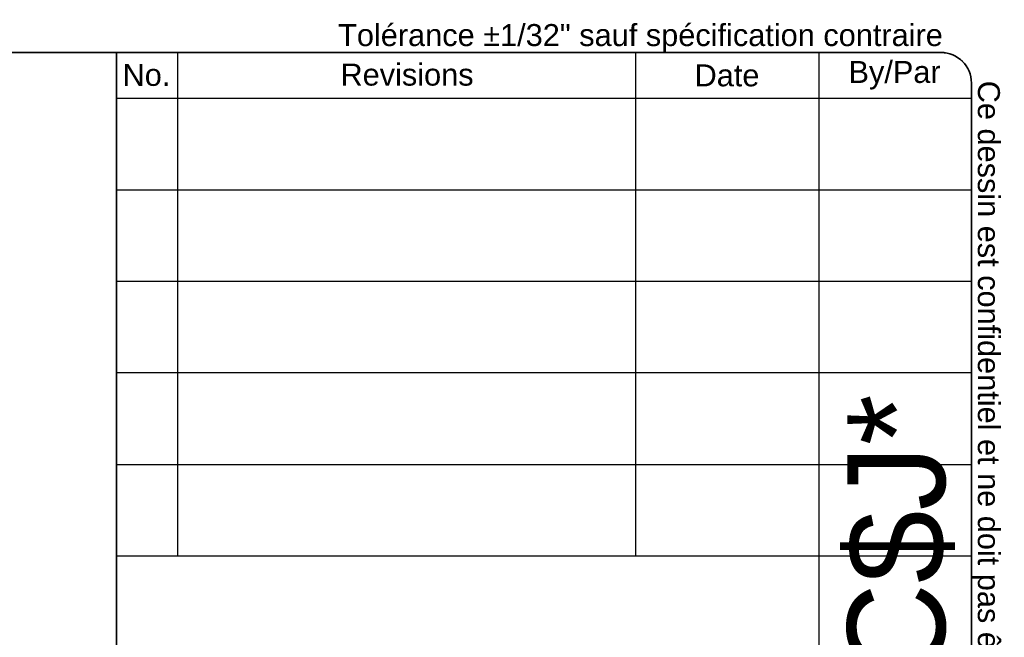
# Model space of a CAD drawing. Header units: inches. Extents: x 0 to 400, y -11 to 260.
# Tile 61 of 61: x 303 to 400, y 199 to 260. Entities that reach past the tile are written whole.
import ezdxf
from ezdxf.enums import TextEntityAlignment as Align

# ---------------------------------------------------------------- set-up
doc = ezdxf.new("R2010")
doc.units = ezdxf.units.IN
doc.header["$LTSCALE"] = 24.005935
doc.header["$MEASUREMENT"] = 0
doc.layers.get('0').update_dxf_attribs({"lineweight": 25})
doc.layers.add('Sketch Geometry(ANSI)', color=7, linetype='Continuous', lineweight=25)
doc.layers.add('Symbols(ANSI)', color=7, linetype='Continuous', lineweight=25)
doc.styles.add('Current-ANSI', font='arial.ttf')
doc.styles.add('Text Style44', font='arialbd.ttf')
doc.styles.add('Text Style83', font='FRE3OF9X.TTF')

# ---------------------------------------------------------------- blocks, each defined once
blk = doc.blocks.new('Title Blocks EXM - ANSI B')
at = {"layer": 'Sketch Geometry(ANSI)'}
for p, q in [((13.25, 10.687), (16.625, 10.687)), ((13.5, 10.687), (13.5, 8.625)), ((15.375, 10.687), (15.375, 8.625)), ((16.125, 10.687), (16.125, 3.5)), ((16.75, 10.562), (16.75, 0.375)), ((13.25, 10.5), (16.75, 10.5)), ((13.25, 10.125), (16.75, 10.125)), ((13.25, 9.75), (16.75, 9.75)), ((16.75, 9.375), (13.25, 9.375)), ((13.25, 9), (16.75, 9)), ((16.75, 9), (16.75, 8.625)), ((13.25, 8.625), (16.75, 8.625))]:
    blk.add_line(p, q, dxfattribs=at)
at = {"layer": 'Sketch Geometry(ANSI)', "linetype": 'Continuous', "lineweight": 35}
for q in [(13.25, 10.687), (13.25, 3.5)]:
    blk.add_line((13.25, 8.625), q, dxfattribs=at)
at = {"layer": 'Sketch Geometry(ANSI)'}
blk.add_arc((16.625, 10.562), 0.125, 0, 90, dxfattribs=at)
at = {"layer": 'Symbols(ANSI)', "color": 7, "char_height": 0.09, "attachment_point": 5, "style": 'Current-ANSI'}
for s, insert, width in [('No.', (13.3727, 10.5947), 0.250391), ('Revisions', (14.4395, 10.5958), 1.873306), ('Date', (15.7494, 10.5928), 0.751347), ('By/Par', (16.4354, 10.5938), 0.622018)]:
    blk.add_mtext(s, dxfattribs=dict(at, insert=insert, width=width))
at = {"layer": 'Symbols(ANSI)', "color": 7, "style": 'Current-ANSI'}
for tag, p in [('REV1', (13.3753, 10.3127)), ('REV1DATE', (15.7496, 10.31)), ('REV1BY', (16.4371, 10.3133)), ('REV2', (13.3734, 9.9377)), ('REV2DATE', (15.7475, 9.9406)), ('REV2BY', (16.4372, 9.9385)), ('REV3', (13.3741, 9.563)), ('REV3DATE', (15.7516, 9.563)), ('REV3BY', (16.4372, 9.5635)), ('REV4', (13.3766, 9.1879)), ('REV4DATE', (15.7516, 9.1879)), ('REV4BY', (16.4411, 9.1885)), ('REV5', (13.3734, 8.8129)), ('REV5DATE', (15.7516, 8.8129)), ('REV5BY', (16.4379, 8.8113)), ('MFG_APPROVED_DATE', (16.3934, 2.3745)), ('DETAIL_REV', (16.2494, 0.9257))]:
    blk.add_attdef(tag, text='', height=0.09, dxfattribs=at).set_placement(p, align=Align.MIDDLE_CENTER)
for tag, p in [('REV1DESC', (13.5255, 10.3098)), ('REV2DESC', (13.5253, 9.9374)), ('REV3DESC', (13.528, 9.5635)), ('REV4DESC', (13.533, 9.1903)), ('REV5DESC', (13.5322, 8.8113)), ('COMPANY', (14.1202, 2.375))]:
    blk.add_attdef(tag, text='', height=0.09, dxfattribs=at).set_placement(p, align=Align.MIDDLE_LEFT)
at = {"layer": 'Symbols(ANSI)', "color": 7, "style": 'Text Style83'}
blk.add_attdef('BARCODE_001', (16.6422, 4.1418), '', height=0.4, rotation=90, dxfattribs=at)
at = {"layer": 'Symbols(ANSI)', "color": 7}
for tag, p, height, style in [('IDW_DATE_001', (16.1021, 2.093), 0.09, 'Current-ANSI'), ('MATERIEL_001', (13.9591, 1.7815), 0.09, 'Current-ANSI'), ('COLOR_001', (14.2747, 1.4037), 0.09, 'Current-ANSI'), ('FINISH_001', (16.106, 1.3941), 0.09, 'Current-ANSI'), ('IDW_DESC_001', (13.7608, 0.8726), 0.09, 'Current-ANSI'), ('Sheet_Number_001', (16.3416, 0.5807), 0.09, 'Current-ANSI'), ('IDW_REV_001', (15.9474, 0.3552), 0.14, 'Text Style44'), ('IDW_NAME_001', (13.8613, 0.3043), 0.14, 'Text Style44'), ('Number_of_sheets_001', (16.5505, 0.3309), 0.09, 'Current-ANSI')]:
    blk.add_attdef(tag, p, '', height=height, dxfattribs=dict(at, style=style))
blk = doc.blocks.new('Borders 8_EXM - B (Inch)')
at = {"layer": 'Sketch Geometry(ANSI)', "linetype": 'Continuous', "lineweight": 35}
for p, q in [((16.3979, 10.6915), (0.5229, 10.6915)), ((16.5229, 0.3795), (16.5229, 10.5665))]:
    blk.add_line(p, q, dxfattribs=at)
blk.add_arc((16.3979, 10.5665), 0.125, 0, 90, dxfattribs=at)
at = {"layer": 'Symbols(ANSI)', "color": 7, "insert": (13.9302, 10.6908), "char_height": 0.09, "attachment_point": 7, "style": 'Current-ANSI'}
blk.add_mtext('Tolérance ±1/32" sauf spécification contraire', dxfattribs=at)
at = {"layer": 'Symbols(ANSI)', "color": 7, "insert": (16.5222, 10.576), "char_height": 0.09, "attachment_point": 7, "rotation": 270, "style": 'Current-ANSI'}
blk.add_mtext('Ce dessin est confidentiel et ne doit pas être reproduit ou utilisé sans le consentement de EXM', dxfattribs=at)
at = {"layer": 'Symbols(ANSI)', "color": 7, "style": 'Current-ANSI'}
blk.add_attdef('FILENAME_AND_PATH_001', (6.1601, 10.7181), '', height=0.09, dxfattribs=at)

msp = doc.modelspace()

# ---------------------------------------------------------------- block references
at = {"xscale": 24.0059345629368, "yscale": 24.0059345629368, "zscale": 24.0059345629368}
msp.add_blockref('Borders 8_EXM - B (Inch)', (0, 0), dxfattribs=at)
ref = msp.add_blockref('Title Blocks EXM - ANSI B', (-5.4527, 0.1091), dxfattribs=dict(xscale=24.0059345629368, yscale=24.0059345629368, zscale=24.0059345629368))
ref.add_attrib('BARCODE_001', '*$H1100SS2120C$J*', (394.0594, 99.5358), dxfattribs={"layer": 'Symbols(ANSI)', "color": 7, "height": 9.602374, "rotation": 90, "style": 'Text Style83'})

doc.saveas('drawing.dxf')
